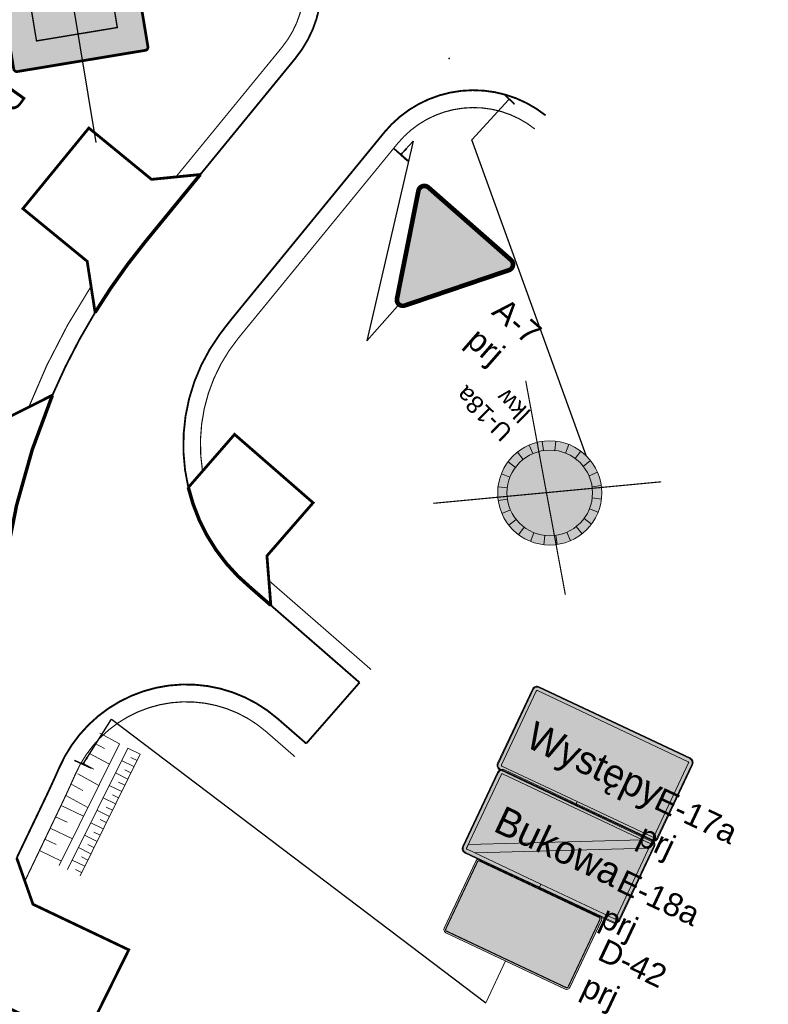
# Model space of a CAD drawing. Header units: metres. Extents: x 7442713 to 7443654, y 5636709 to 5637158.
# Tile 8 of 14: x 7443418 to 7443450, y 5637089 to 5637132. Entities that reach past the tile are written whole.
import ezdxf
from ezdxf.enums import TextEntityAlignment as Align

# ---------------------------------------------------------------- set-up
doc = ezdxf.new("R2010")
doc.units = ezdxf.units.M
doc.linetypes.add('CENTER2', pattern=[1.125, 0.75, -0.125, 0.125, -0.125])
doc.linetypes.add('DASHED2', pattern=[0.375, 0.25, -0.125])
for name, color, linetype in [('gaPionowe', 7, 'Continuous'), ('gaUrzBezpieczenstwa', 7, 'Continuous'), ('K_kraweżnika_najazdowy', 7, 'Continuous'), ('K_krawędź pobocza', 7, 'Continuous'), ('K_pobocze', 32, 'Continuous'), ('K_rama zjazdu', 7, 'Continuous'), ('K_rów', 7, 'Continuous'), ('K_Skarpa', 7, 'Continuous'), ('zzz.gaUbdef', 7, 'Continuous'), ('zzz.gaUbdef-Symbol', 7, 'Continuous'), ('zzz.gaUBDlugosc', 7, 'Continuous'), ('zzz.gaUBDodTekst', 7, 'Continuous'), ('zzz.gaUBDomyslna', 7, 'Continuous'), ('zzz.gaUBID', 7, 'Continuous'), ('zzz.gaUBNazwa', 7, 'Continuous'), ('zzz.gaUBStan', 7, 'Continuous'), ('zzz.gaVSDodTekst', 7, 'Continuous'), ('zzz.gaVSDomyslna', 7, 'Continuous'), ('zzz.gaVSNazwa', 7, 'Continuous'), ('zzz.gaVSStan', 7, 'Continuous'), ('zzz.gaVSWielkość', 7, 'Continuous')]:
    doc.layers.add(name, color=color, linetype=linetype)
doc.styles.add('GA-ATR-TEXT', font='arial.ttf', dxfattribs={"width": 0.9})
doc.styles.add('GA-SIGN-TEXT', font='GA_OZ_PION.ttf')
doc.styles.get("Standard").update_dxf_attribs({"font": 'simplex.shx'})
doc.dimstyles.new('GA-LEADER', dxfattribs={"dimtxt": 1, "dimasz": 1, "dimexe": 1, "dimexo": 1, "dimgap": 1, "dimtad": 1, "dimtxsty": 'Standard', "dimcen": 1, "dimadec": 0, "dimazin": 0, "dimtfac": 1, "dimtmove": 0, "dimatfit": 3, "dimfxl": 1, "dimarcsym": 0})

# ---------------------------------------------------------------- blocks, each defined once
blk = doc.blocks.new('gaVSPos')
blk.add_point((0, 0))
blk = doc.blocks.new('*U1005')
at = {"layer": 'zzz.gaVSDomyslna', "lineweight": 0, "true_color": 0xffffff}
blk.add_hatch(color=7, dxfattribs=at).paths.add_polyline_path([(401.637, 404.323, 0.414214), (401.637, 415.637), (5.65685, 811.616, 0.414214), (-5.65685, 811.616), (-401.637, 415.637, 0.414214), (-401.637, 404.323), (-5.65685, 8.34315, 0.414214), (5.65685, 8.34315)])
blk = doc.blocks.new('*U1006')
at = {"layer": 'zzz.gaVSDomyslna', "lineweight": 0, "true_color": 0xe2e2e2}
blk.add_hatch(color=254, dxfattribs=at).paths.add_polyline_path([(9.09495e-13, 656.053), (-246.073, 409.98), (9.09495e-13, 163.907), (246.073, 409.98)])
blk = doc.blocks.new('*U1007')
at = {"layer": 'zzz.gaVSDomyslna', "color": 18, "lineweight": 0, "true_color": 0x000000, "const_width": 12}
blk.add_lwpolyline([(-405.879, 400.08), (-9.89949, 4.10051, 0.414214), (9.89949, 4.10051), (405.879, 400.08, 0.414214), (405.879, 419.879), (9.89949, 815.859, 0.414214), (-9.89949, 815.859), (-405.879, 419.879, 0.414214), (-405.879, 400.08, 17.1896)], format="xyb", dxfattribs=at)
at = {"layer": 'zzz.gaVSDomyslna', "color": 18, "lineweight": 0, "true_color": 0x000000, "const_width": 6}
blk.add_lwpolyline([(-157.997, 317.661), (2.27374e-13, 159.664), (250.316, 409.98), (3.41061e-13, 660.296), (-250.316, 409.98)], close=True, dxfattribs=at)
blk = doc.blocks.new('*U1009')
at = {"layer": 'zzz.gaVSDomyslna', "color": 18, "lineweight": 13, "true_color": 0x000000, "xscale": 2, "yscale": 2}
blk.add_blockref('*U1007', (0, 0), dxfattribs=at)
at = {"layer": 'zzz.gaVSDomyslna', "color": 7, "lineweight": 13, "true_color": 0xffffff, "xscale": 2, "yscale": 2}
blk.add_blockref('*U1005', (0, 0), dxfattribs=at)
at = {"layer": 'zzz.gaVSDomyslna', "color": 254, "lineweight": 13, "true_color": 0xe2e2e2, "xscale": 2, "yscale": 2}
blk.add_blockref('*U1006', (0, 0), dxfattribs=at)
blk = doc.blocks.new('z.ga4.Cross-2')
at = {"color": 0, "linetype": 'Continuous', "lineweight": -2}
for p, q in [((-0.5, -0.4999999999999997), (0.5, 0.4999999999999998)), ((0.5, -0.5000000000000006), (-0.5, 0.5000000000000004))]:
    blk.add_line(p, q, dxfattribs=at)
blk = doc.blocks.new('*U1004')
at = {"layer": 'zzz.gaVSDomyslna', "color": 10, "lineweight": 30, "xscale": 1830.3111833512, "yscale": 1830.31166480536}
blk.add_blockref('z.ga4.Cross-2', (0, 831.9598476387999), dxfattribs=at)
at = {"layer": 'zzz.gaVSDomyslna', "lineweight": 13}
blk.add_blockref('*U1009', (0, 0), dxfattribs=at)
at = {"layer": 'zzz.gaVSDodTekst', "flags": 1}
blk.add_attdef('Addtext', text='', height=1, dxfattribs=at).set_placement((0, 0), align=Align.MIDDLE_LEFT)
at = {"layer": 'zzz.gaVSDomyslna', "flags": 1}
for tag in ['Width', 'Height', 'Position', 'Route', 'ItemNo', 'ID']:
    blk.add_attdef(tag, text='', height=1, dxfattribs=at).set_placement((0, 0), align=Align.MIDDLE_LEFT)
at = {"layer": 'zzz.gaVSNazwa', "style": 'GA-ATR-TEXT'}
blk.add_attdef('Name', text='', height=200, dxfattribs=at).set_placement((931.9596287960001, 931.9598476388), align=Align.MIDDLE_LEFT)
at = {"layer": 'zzz.gaVSStan', "style": 'GA-ATR-TEXT'}
blk.add_attdef('State', text='', height=200, dxfattribs=at).set_placement((931.9596287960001, 591.9598476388), align=Align.MIDDLE_LEFT)
at = {"layer": 'zzz.gaVSWielkość', "flags": 1}
blk.add_attdef('Size', text='', height=1, dxfattribs=at).set_placement((0, 0), align=Align.MIDDLE_LEFT)
blk = doc.blocks.new('*U1017')
at = {"layer": 'zzz.gaUbdef-Symbol', "color": 7, "linetype": 'Continuous', "lineweight": -2}
blk.add_lwpolyline([(-3.67394e-15, -20, 1), (1.22465e-15, 20, 1), (-8.22926e-15, -20, 0.163294)], format="xyb", dxfattribs=at)
blk.add_lwpolyline([(300, -40), (-300, -40), (-300, -20), (300, -20)], close=True, dxfattribs=at)
blk = doc.blocks.new('*U1016')
at = {"layer": 'zzz.gaUbdef-Symbol', "color": 7, "lineweight": 13}
blk.add_blockref('*U1017', (0, 0), dxfattribs=at)
at = {"layer": 'zzz.gaUbdef', "flags": 1}
for tag in ['AddText', 'State', 'Length', 'Position', 'Name', 'Route', 'ID']:
    blk.add_attdef(tag, text='', height=1, dxfattribs=at).set_placement((0, 0), align=Align.MIDDLE_LEFT)
blk = doc.blocks.new('*U1019')
at = {"layer": 'zzz.gaUbdef', "linetype": 'ByBlock', "lineweight": 0, "true_color": 0x666666}
blk.add_hatch(color=251, dxfattribs=at).paths.add_polyline_path([(370, 450, 1), (-370, 450, 1)])
at = {"layer": 'zzz.gaUbdef', "color": 251, "linetype": 'ByBlock', "lineweight": 0, "true_color": 0x666666}
blk.add_circle((8.26636e-14, 450), 370, dxfattribs=at)
blk = doc.blocks.new('*U1020')
at = {"layer": 'zzz.gaUbdef', "linetype": 'Continuous', "lineweight": 0, "true_color": 0xffffff}
h = blk.add_hatch(color=7, dxfattribs=at)
h.paths.add_polyline_path([(172.208, 865.746, 0.0655435), (58.7368, 896.15), (48.2947, 816.835, -0.0655435), (141.593, 791.835)])
h.paths.add_polyline_path([(273.943, 807.009), (225.242, 743.541, -0.0655435), (293.541, 675.242), (357.009, 723.943, 0.0655435)])
h.paths.add_polyline_path([(415.746, 622.208), (341.835, 591.593, -0.0655435), (366.835, 498.295), (446.15, 508.737, 0.0655435)])
h.paths.add_polyline_path([(446.15, 391.263), (366.835, 401.705, -0.0655435), (341.835, 308.407), (415.746, 277.792, 0.0655435)])
h.paths.add_polyline_path([(357.009, 176.057), (293.541, 224.758, -0.0655435), (225.242, 156.459), (273.943, 92.991, 0.0655435)])
h.paths.add_polyline_path([(141.593, 108.165, -0.0655435), (48.2947, 83.1654), (58.7368, 3.84981, 0.0655435), (172.208, 34.2542)])
h.paths.add_polyline_path([(-48.2947, 83.1654, -0.0655435), (-141.593, 108.165), (-172.208, 34.2542, 0.0655435), (-58.7368, 3.84981)])
h.paths.add_polyline_path([(-293.541, 224.758), (-357.009, 176.057, 0.0655435), (-273.943, 92.991), (-225.242, 156.459, -0.0655435)])
h.paths.add_polyline_path([(-366.835, 401.705), (-446.15, 391.263, 0.0655435), (-415.746, 277.792), (-341.835, 308.407, -0.0655435)])
h.paths.add_polyline_path([(-341.835, 591.593), (-415.746, 622.208, 0.0655435), (-446.15, 508.737), (-366.835, 498.295, -0.0655435)])
h.paths.add_polyline_path([(-273.943, 807.009, 0.0655435), (-357.009, 723.943), (-293.541, 675.242, -0.0655435), (-225.242, 743.541)])
h.paths.add_polyline_path([(-58.7368, 896.15, 0.0655435), (-172.208, 865.746), (-141.593, 791.835, -0.0655435), (-48.2947, 816.835)])
at = {"layer": 'zzz.gaUbdef', "color": 7, "linetype": 'Continuous', "lineweight": 0, "true_color": 0xffffff}
for p, q in [((-141.593, 791.835), (-172.208, 865.746)), ((-58.7368, 896.15), (-48.2947, 816.835)), ((48.2947, 816.835), (58.7368, 896.15)), ((172.208, 865.746), (141.593, 791.835)), ((-273.943, 807.009), (-225.242, 743.541)), ((225.242, 743.541), (273.943, 807.009)), ((-293.541, 675.242), (-357.009, 723.943)), ((293.541, 675.242), (357.009, 723.943)), ((-415.746, 622.208), (-341.835, 591.593)), ((-415.746, 622.208), (-341.835, 591.593)), ((415.746, 622.208), (341.835, 591.593)), ((-366.835, 498.295), (-446.15, 508.737)), ((366.835, 498.295), (446.15, 508.737)), ((-446.15, 391.263), (-366.835, 401.705)), ((446.15, 391.263), (366.835, 401.705)), ((-341.835, 308.407), (-415.746, 277.792)), ((341.835, 308.407), (415.746, 277.792)), ((341.835, 308.407), (415.746, 277.792)), ((-357.009, 176.057), (-293.541, 224.758)), ((357.009, 176.057), (293.541, 224.758)), ((-273.943, 92.991), (-225.242, 156.459)), ((-141.593, 108.165), (-172.208, 34.2542)), ((172.208, 34.2542), (141.593, 108.165)), ((225.242, 156.459), (273.943, 92.991)), ((-58.7368, 3.84981), (-48.2947, 83.1654)), ((48.2947, 83.1654), (58.7368, 3.84981))]:
    blk.add_line(p, q, dxfattribs=at)
blk = doc.blocks.new('*U1021')
at = {"layer": 'zzz.gaUbdef', "linetype": 'Continuous', "lineweight": 0, "true_color": 0x4c4c4c}
h = blk.add_hatch(color=251, dxfattribs=at)
h.paths.add_polyline_path([(58.7368, 896.15, 0.0655435), (-58.7368, 896.15), (-48.2947, 816.835, -0.0655435), (48.2947, 816.835)])
h.paths.add_polyline_path([(273.943, 807.009, 0.0655435), (172.208, 865.746), (141.593, 791.835, -0.0655435), (225.242, 743.541)])
h.paths.add_polyline_path([(357.009, 723.943), (293.541, 675.242, -0.0655435), (341.835, 591.593), (415.746, 622.208, 0.0655435)])
h.paths.add_polyline_path([(446.15, 508.737), (366.835, 498.295, -0.0327366), (370, 450, -0.0327366), (366.835, 401.705), (446.15, 391.263, 0.0327366), (450, 450, 0.0327366)])
h.paths.add_polyline_path([(415.746, 277.792), (341.835, 308.407, -0.0655435), (293.541, 224.758), (357.009, 176.057, 0.0655435)])
h.paths.add_polyline_path([(273.943, 92.991), (225.242, 156.459, -0.0655435), (141.593, 108.165), (172.208, 34.2542, 0.0655435)])
h.paths.add_polyline_path([(48.2947, 83.1654, -0.0655435), (-48.2947, 83.1654), (-58.7368, 3.84981, 0.0655435), (58.7368, 3.84981)])
h.paths.add_polyline_path([(-141.593, 108.165, -0.0655435), (-225.242, 156.459), (-273.943, 92.991, 0.0655435), (-172.208, 34.2542)])
h.paths.add_polyline_path([(-341.835, 308.407), (-415.746, 277.792, 0.0655435), (-357.009, 176.057), (-293.541, 224.758, -0.0655435)])
h.paths.add_polyline_path([(-366.835, 498.295), (-446.15, 508.737, 0.0327366), (-450, 450, 0.0327366), (-446.15, 391.263), (-366.835, 401.705, -0.0327366), (-370, 450, -0.0327366)])
h.paths.add_polyline_path([(-357.009, 723.943, 0.0655435), (-415.746, 622.208), (-341.835, 591.593, -0.0655435), (-293.541, 675.242)])
h.paths.add_polyline_path([(-172.208, 865.746, 0.0655435), (-273.943, 807.009), (-225.242, 743.541, -0.0655435), (-141.593, 791.835)])
at = {"layer": 'zzz.gaUbdef', "color": 251, "linetype": 'Continuous', "lineweight": 0, "true_color": 0x4c4c4c}
for p, q in [((-141.593, 791.835), (-172.208, 865.746)), ((-58.7368, 896.15), (-48.2947, 816.835)), ((48.2947, 816.835), (58.7368, 896.15)), ((172.208, 865.746), (141.593, 791.835)), ((-273.943, 807.009), (-225.242, 743.541)), ((225.242, 743.541), (273.943, 807.009)), ((-293.541, 675.242), (-357.009, 723.943)), ((293.541, 675.242), (357.009, 723.943)), ((-415.746, 622.208), (-341.835, 591.593)), ((-415.746, 622.208), (-341.835, 591.593)), ((415.746, 622.208), (341.835, 591.593)), ((-366.835, 498.295), (-446.15, 508.737)), ((366.835, 498.295), (446.15, 508.737)), ((-446.15, 391.263), (-366.835, 401.705)), ((446.15, 391.263), (366.835, 401.705)), ((-341.835, 308.407), (-415.746, 277.792)), ((341.835, 308.407), (415.746, 277.792)), ((341.835, 308.407), (415.746, 277.792)), ((-357.009, 176.057), (-293.541, 224.758)), ((357.009, 176.057), (293.541, 224.758)), ((-273.943, 92.991), (-225.242, 156.459)), ((-141.593, 108.165), (-172.208, 34.2542)), ((172.208, 34.2542), (141.593, 108.165)), ((225.242, 156.459), (273.943, 92.991)), ((-58.7368, 3.84981), (-48.2947, 83.1654)), ((48.2947, 83.1654), (58.7368, 3.84981))]:
    blk.add_line(p, q, dxfattribs=at)
blk = doc.blocks.new('*U1022')
at = {"layer": 'zzz.gaUbdef', "color": 7, "lineweight": 0}
blk.add_circle((8.26636e-14, 450), 450, dxfattribs=at)
blk = doc.blocks.new('*U1018')
at = {"layer": 'zzz.gaUbdef', "color": 7, "lineweight": 13}
blk.add_blockref('*U1022', (0, 0), dxfattribs=at)
at = {"layer": 'zzz.gaUbdef', "color": 251, "lineweight": 13, "true_color": 0x4c4c4c}
blk.add_blockref('*U1021', (0, 0), dxfattribs=at)
at = {"layer": 'zzz.gaUbdef', "color": 7, "lineweight": 13, "true_color": 0xffffff}
blk.add_blockref('*U1020', (0, 0), dxfattribs=at)
at = {"layer": 'zzz.gaUbdef', "color": 251, "lineweight": 13, "true_color": 0x666666}
blk.add_blockref('*U1019', (0, 0), dxfattribs=at)
at = {"layer": 'zzz.gaUBDlugosc', "flags": 1}
blk.add_attdef('Length', text='', height=1, dxfattribs=at).set_placement((0, 0), align=Align.MIDDLE_LEFT)
at = {"layer": 'zzz.gaUBDodTekst', "flags": 1}
blk.add_attdef('AddText', text='', height=1, dxfattribs=at).set_placement((0, 0), align=Align.MIDDLE_LEFT)
at = {"layer": 'zzz.gaUBDomyslna', "flags": 1}
for tag in ['Position', 'Route']:
    blk.add_attdef(tag, text='', height=1, dxfattribs=at).set_placement((0, 0), align=Align.MIDDLE_LEFT)
at = {"layer": 'zzz.gaUBID', "flags": 1}
blk.add_attdef('ID', text='', height=1, dxfattribs=at).set_placement((0, 0), align=Align.MIDDLE_LEFT)
at = {"layer": 'zzz.gaUBNazwa', "style": 'GA-ATR-TEXT'}
blk.add_attdef('Name', text='', height=150, dxfattribs=at).set_placement((600, 355), align=Align.MIDDLE_LEFT)
at = {"layer": 'zzz.gaUBStan', "style": 'GA-ATR-TEXT'}
blk.add_attdef('State', text='', height=150, dxfattribs=at).set_placement((600, 130), align=Align.MIDDLE_LEFT)
blk = doc.blocks.new('gaVSTVcolumn0')
at = {"color": 0, "linetype": 'ByBlock', "lineweight": -2}
for p, q in [((-400, -30), (400, -30)), ((-400, -60), (-400, -30)), ((400, -60), (-400, -60)), ((400, -30), (400, -60))]:
    blk.add_line(p, q, dxfattribs=at)
blk.add_circle((0, 0), 30, dxfattribs=at)
blk = doc.blocks.new('gaVScolumn0')
at = {"color": 0, "linetype": 'ByBlock', "lineweight": -2}
blk.add_line((0, 0), (0, 400), dxfattribs=at)
at = {"color": 7, "style": 'GA-ATR-TEXT', "width": 0.9}
blk.add_attdef('X2', text='', height=150, dxfattribs=at).set_placement((-49.99999999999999, 0), align=Align.BOTTOM_RIGHT)
blk = doc.blocks.new('*U1163')
at = {"layer": 'zzz.gaVSDomyslna', "color": 10, "linetype": 'Continuous', "lineweight": 0, "const_width": 30}
blk.add_lwpolyline([(356.469, 710.423), (-356.469, 710.423, 0.563712), (-391.037, 653.297), (-33.775, 34.5, 0.563661), (32.9409, 33.1218), (390.215, 651.94, 0.577186), (356.469, 710.423)], format="xyb", close=True, dxfattribs=at)
blk = doc.blocks.new('*U1164')
at = {"layer": 'zzz.gaVSDomyslna', "linetype": 'Continuous', "lineweight": 0}
h = blk.add_hatch(color=50, dxfattribs=at)
h.dxf.hatch_style = 1
h.paths.add_polyline_path([(1.84741e-13, 695.423), (-356.469, 695.423, 0.262443), (-377.021, 683.837, 0.259425), (-377.874, 660.497), (-19.9889, 40.6218, 0.279187), (-0.646341, 29.9873, 0.229204), (20.2988, 41.2251), (378.047, 660.797, 0.284586), (377.352, 683.315, 0.237857), (356.126, 695.423)])
at = {"layer": 'zzz.gaVSDomyslna', "color": 50, "linetype": 'Continuous', "lineweight": 0}
blk.add_point((-3.61854e-11, 0), dxfattribs=at)
blk = doc.blocks.new('*U1166')
at = {"layer": 'zzz.gaVSDomyslna', "color": 10, "lineweight": 13, "xscale": 1.333333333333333, "yscale": 1.333333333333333}
blk.add_blockref('*U1163', (0, 0), dxfattribs=at)
at = {"layer": 'zzz.gaVSDomyslna', "color": 50, "lineweight": 13, "xscale": 1.333333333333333, "yscale": 1.333333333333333}
blk.add_blockref('*U1164', (0, 0), dxfattribs=at)
blk = doc.blocks.new('*U1162')
at = {"layer": 'zzz.gaVSDomyslna', "lineweight": 13}
blk.add_blockref('*U1166', (0, 0), dxfattribs=at)
at = {"layer": 'zzz.gaVSDodTekst', "flags": 1}
blk.add_attdef('Addtext', text='', height=1, dxfattribs=at).set_placement((0, 0), align=Align.MIDDLE_LEFT)
at = {"layer": 'zzz.gaVSDomyslna', "flags": 1}
for tag in ['Width', 'Height', 'Position', 'Route', 'ItemNo', 'ID']:
    blk.add_attdef(tag, text='', height=1, dxfattribs=at).set_placement((0, 0), align=Align.MIDDLE_LEFT)
at = {"layer": 'zzz.gaVSNazwa', "style": 'GA-ATR-TEXT'}
blk.add_attdef('Name', text='', height=200, dxfattribs=at).set_placement((647.2870014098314, 583.6153333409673), align=Align.MIDDLE_LEFT)
at = {"layer": 'zzz.gaVSStan', "style": 'GA-ATR-TEXT'}
blk.add_attdef('State', text='', height=200, dxfattribs=at).set_placement((647.2870014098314, 243.6153333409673), align=Align.MIDDLE_LEFT)
at = {"layer": 'zzz.gaVSWielkość', "flags": 1}
blk.add_attdef('Size', text='', height=1, dxfattribs=at).set_placement((0, 0), align=Align.MIDDLE_LEFT)
blk = doc.blocks.new('*U1246')
at = {"layer": 'zzz.gaVSDomyslna', "linetype": 'Continuous', "lineweight": 0, "true_color": 0xffffff}
blk.add_hatch(color=7, dxfattribs=at).paths.add_polyline_path([(600, 670, 0.414214), (570, 700), (-570, 700, 0.414214), (-600, 670), (-600, 30, 0.414214), (-570, 0), (570, 0, 0.414214), (600, 30)])
at = {"layer": 'zzz.gaVSDomyslna', "color": 7, "linetype": 'Continuous', "lineweight": 0, "true_color": 0xffffff}
blk.add_lwpolyline([(600, 670, 0.414214), (570, 700), (-570, 700, 0.414214), (-600, 670), (-600, 30, 0.414214), (-570, 0), (570, 0, 0.414214), (600, 30), (600, 670, 0.414214)], format="xyb", close=True, dxfattribs=at)
blk = doc.blocks.new('*U1247')
at = {"layer": 'zzz.gaVSDomyslna', "color": 18, "linetype": 'Continuous', "lineweight": 0, "true_color": 0x000000, "const_width": 10}
blk.add_lwpolyline([(585, 30, -0.414214), (570, 15), (-570, 15, -0.414214), (-585, 30), (-585, 670, -0.414214), (-570, 685), (570, 685, -0.414214), (585, 670)], format="xyb", close=True, dxfattribs=at)
blk = doc.blocks.new('*U1248')
at = {"layer": 'zzz.gaVSDomyslna', "lineweight": 0, "true_color": 0x000000}
blk.add_hatch(color=18, dxfattribs=at).paths.add_polyline_path([(168, 128), (120, 176), (40, 176), (40, 192), (-40, 192), (-40, 176), (-120, 176), (-168, 128), (-168, 112), (-200, 112), (-200, 144), (-264, 400), (-328, 144), (-328, 112), (-360, 112), (-360, 160), (-440, 192), (-520, 160), (-520, -9.09495e-12), (520, -9.09495e-12), (520, 272), (456, 288), (392, 272), (392, 112), (360, 112), (360, 160), (280, 208), (200, 160), (200, 112), (168, 112)])
blk = doc.blocks.new('*U1250')
at = {"layer": 'zzz.gaVSDomyslna', "color": 7, "lineweight": 13, "true_color": 0xffffff}
blk.add_blockref('*U1246', (0, 0), dxfattribs=at)
at = {"layer": 'zzz.gaVSDomyslna', "color": 18, "lineweight": 13, "true_color": 0x000000}
for name, p in [('*U1247', (0, 0)), ('*U1248', (0, 80))]:
    blk.add_blockref(name, p, dxfattribs=at)
blk = doc.blocks.new('*U1245')
at = {"layer": 'zzz.gaVSDomyslna', "lineweight": 13}
blk.add_blockref('*U1250', (0, 0), dxfattribs=at)
at = {"layer": 'zzz.gaVSDodTekst', "flags": 1}
blk.add_attdef('Addtext', text='', height=1, dxfattribs=at).set_placement((0, 0), align=Align.MIDDLE_LEFT)
at = {"layer": 'zzz.gaVSDomyslna', "flags": 1}
for tag in ['Width', 'Height', 'Position', 'Route', 'ItemNo', 'ID']:
    blk.add_attdef(tag, text='', height=1, dxfattribs=at).set_placement((0, 0), align=Align.MIDDLE_LEFT)
at = {"layer": 'zzz.gaVSNazwa', "style": 'GA-ATR-TEXT'}
blk.add_attdef('Name', text='', height=200, dxfattribs=at).set_placement((700.0000000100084, 450.0000000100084), align=Align.MIDDLE_LEFT)
at = {"layer": 'zzz.gaVSStan', "style": 'GA-ATR-TEXT'}
blk.add_attdef('State', text='', height=200, dxfattribs=at).set_placement((700.0000000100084, 110.0000000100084), align=Align.MIDDLE_LEFT)
at = {"layer": 'zzz.gaVSWielkość', "flags": 1}
blk.add_attdef('Size', text='', height=1, dxfattribs=at).set_placement((0, 0), align=Align.MIDDLE_LEFT)
blk = doc.blocks.new('*U1203')
at = {"layer": 'zzz.gaVSDomyslna'}
h = blk.add_hatch(color=96, dxfattribs=at)
edge = h.paths.add_edge_path()
edge.add_line((0, 0), (-470, 0))
edge.add_arc((-470.0000224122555, 29.9999775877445), 29.99997758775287, 179.999957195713, 270.0000428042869, ccw=False)
edge.add_line((-500, 30), (-500, 500))
edge.add_arc((-470.0000224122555, 500.0000224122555), 29.99997758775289, 89.99995719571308, 180.0000428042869, ccw=False)
edge.add_line((-470, 530), (470, 530))
edge.add_arc((470.0000224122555, 500.0000224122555), 29.99997758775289, -4.2804286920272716e-05, 90.00004280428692, ccw=False)
edge.add_line((500, 500), (500, 30))
edge.add_arc((470.0000224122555, 29.9999775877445), 29.99997758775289, -90.00004280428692, 4.2804286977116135e-05, ccw=False)
edge.add_line((470, 0), (0, 0))
at = {"layer": 'zzz.gaVSDomyslna', "true_color": 0xffffff}
h = blk.add_hatch(color=7, dxfattribs=at)
edge = h.paths.add_edge_path()
edge.add_line((0, 5), (0, 25))
edge.add_line((0, 25), (470, 25))
edge.add_arc((470.0000037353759, 29.99999626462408), 4.999996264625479, 269.9999571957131, 360.000042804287)
edge.add_line((475, 30), (475, 500))
edge.add_arc((470.0000037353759, 500.0000037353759), 4.999996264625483, 359.9999571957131, 450.0000428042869)
edge.add_line((470, 505), (-470, 505))
edge.add_arc((-470.0000037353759, 500.0000037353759), 4.999996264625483, 89.9999571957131, 180.0000428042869)
edge.add_line((-475, 500), (-475, 30))
edge.add_arc((-470.0000037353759, 29.99999626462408), 4.999996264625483, 179.9999571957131, 270.0000428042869)
edge.add_line((-470, 25), (0, 25))
edge.add_line((0, 25), (0, 5))
edge.add_line((0, 5), (-470, 5))
edge.add_arc((-470.0000186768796, 29.99998132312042), 24.99998132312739, 179.999957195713, 270.0000428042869, ccw=False)
edge.add_line((-495, 30), (-495, 500))
edge.add_arc((-470.0000186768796, 500.0000186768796), 24.99998132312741, 89.99995719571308, 180.0000428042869, ccw=False)
edge.add_line((-470, 525), (470, 525))
edge.add_arc((470.0000186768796, 500.0000186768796), 24.99998132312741, -4.2804286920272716e-05, 90.00004280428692, ccw=False)
edge.add_line((495, 500), (495, 30))
edge.add_arc((470.0000186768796, 29.99998132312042), 24.99998132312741, -90.00004280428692, 4.2804286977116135e-05, ccw=False)
edge.add_line((470, 5), (0, 5))
at = {"layer": 'zzz.gaVSDomyslna', "color": 96, "lineweight": 0}
blk.add_lwpolyline([(0, 0), (-470, 0, -0.414214), (-500, 30), (-500, 500, -0.414214), (-470, 530), (470, 530, -0.414214), (500, 500), (500, 30, -0.414214), (470, 0), (0, 0)], format="xyb", close=True, dxfattribs=at)
at = {"layer": 'zzz.gaVSDomyslna', "color": 7, "lineweight": 0, "true_color": 0xffffff}
blk.add_lwpolyline([(0, 5), (0, 25), (470, 25, 0.414214), (475, 30), (475, 500, 0.414214), (470, 505), (-470, 505, 0.414214), (-475, 500), (-475, 30, 0.414214), (-470, 25), (0, 25), (0, 5), (-470, 5, -0.414214), (-495, 30), (-495, 500, -0.414214), (-470, 525), (470, 525, -0.414214), (495, 500), (495, 30, -0.414214), (470, 5), (0, 5)], format="xyb", close=True, dxfattribs=at)
blk = doc.blocks.new('*U1202')
at = {"layer": 'zzz.gaVSDomyslna', "color": 7, "lineweight": 13, "true_color": 0xffffff, "style": 'GA-SIGN-TEXT'}
blk.add_text('Bukowa', height=162, dxfattribs=at).set_placement((0, 184), align=Align.CENTER)
blk = doc.blocks.new('*U1204')
at = {"layer": 'zzz.gaVSDomyslna'}
h = blk.add_hatch(color=10, dxfattribs=at)
edge = h.paths.add_edge_path()
edge.add_arc((470.0000037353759, 500.0000037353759), 4.999996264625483, -4.2804286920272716e-05, 90.00004280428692, ccw=False)
edge.add_line((475, 500), (475, 476.9900591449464))
edge.add_line((475, 476.9900591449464), (-419.563658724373, 25))
edge.add_line((-419.5636587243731, 25), (-470, 25))
edge.add_arc((-470.0000037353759, 29.99999626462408), 4.999996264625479, 179.999957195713, 270.0000428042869, ccw=False)
edge.add_line((-475, 30), (-475, 53.0099408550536))
edge.add_line((-475, 53.0099408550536), (419.563658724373, 505))
edge.add_line((419.5636587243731, 505), (470, 505))
at = {"layer": 'zzz.gaVSDomyslna', "color": 10, "lineweight": 0}
blk.add_lwpolyline([(470, 505, -0.414214), (475, 500), (475, 476.9900591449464), (-419.5636587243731, 25), (-470, 25, -0.414214), (-475, 30), (-475, 53.0099408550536), (419.5636587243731, 505)], format="xyb", close=True, dxfattribs=at)
blk = doc.blocks.new('E-18a-2147483647241')
at = {"layer": 'zzz.gaVSDomyslna', "lineweight": 13, "xscale": 1.5, "yscale": 1.5, "zscale": 1.5}
for name in ['*U1203', '*U1204', '*U1202']:
    blk.add_blockref(name, (0, 0), dxfattribs=at)
at = {"layer": 'zzz.gaVSDodTekst', "flags": 1}
blk.add_attdef('Addtext', text='', height=1.5, dxfattribs=at).set_placement((0, 0), align=Align.MIDDLE_LEFT)
at = {"layer": 'zzz.gaVSDomyslna', "flags": 1}
for tag in ['Width', 'Height', 'Position', 'Route', 'ItemNo', 'ID']:
    blk.add_attdef(tag, text='', height=1.5, dxfattribs=at).set_placement((0, 0), align=Align.MIDDLE_LEFT)
at = {"layer": 'zzz.gaVSNazwa', "style": 'GA-ATR-TEXT'}
blk.add_attdef('Name', text='', height=200, dxfattribs=at).set_placement((600.0000000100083, 365.0000000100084), align=Align.MIDDLE_LEFT)
at = {"layer": 'zzz.gaVSStan', "style": 'GA-ATR-TEXT'}
blk.add_attdef('State', text='', height=200, dxfattribs=at).set_placement((600.0000000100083, 25.00000001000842), align=Align.MIDDLE_LEFT)
at = {"layer": 'zzz.gaVSWielkość', "flags": 1}
blk.add_attdef('Size', text='', height=1.5, dxfattribs=at).set_placement((0, 0), align=Align.MIDDLE_LEFT)
blk = doc.blocks.new('*U1207')
at = {"layer": 'zzz.gaVSDomyslna'}
h = blk.add_hatch(color=96, dxfattribs=at)
edge = h.paths.add_edge_path()
edge.add_line((0, 0), (-480.4, 0))
edge.add_arc((-480.4000224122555, 29.9999775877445), 29.99997758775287, 179.999957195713, 270.0000428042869, ccw=False)
edge.add_line((-510.4, 30), (-510.4, 500))
edge.add_arc((-480.4000224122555, 500.0000224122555), 29.99997758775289, 89.99995719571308, 180.0000428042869, ccw=False)
edge.add_line((-480.4, 530), (480.4, 530))
edge.add_arc((480.4000224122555, 500.0000224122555), 29.99997758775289, -4.2804286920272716e-05, 90.00004280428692, ccw=False)
edge.add_line((510.4, 500), (510.4, 30))
edge.add_arc((480.4000224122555, 29.9999775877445), 29.99997758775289, -90.00004280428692, 4.2804286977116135e-05, ccw=False)
edge.add_line((480.4, 0), (0, 0))
at = {"layer": 'zzz.gaVSDomyslna', "true_color": 0xffffff}
h = blk.add_hatch(color=7, dxfattribs=at)
edge = h.paths.add_edge_path()
edge.add_line((0, 5), (0, 25))
edge.add_line((0, 25), (480.4, 25))
edge.add_arc((480.4000037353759, 29.99999626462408), 4.999996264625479, 269.9999571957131, 360.000042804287)
edge.add_line((485.4, 30), (485.4, 500))
edge.add_arc((480.4000037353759, 500.0000037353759), 4.999996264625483, 359.9999571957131, 450.0000428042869)
edge.add_line((480.4, 505), (-480.4, 505))
edge.add_arc((-480.4000037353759, 500.0000037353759), 4.999996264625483, 89.9999571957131, 180.0000428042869)
edge.add_line((-485.4, 500), (-485.4, 30))
edge.add_arc((-480.4000037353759, 29.99999626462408), 4.999996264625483, 179.9999571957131, 270.0000428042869)
edge.add_line((-480.4, 25), (0, 25))
edge.add_line((0, 25), (0, 5))
edge.add_line((0, 5), (-480.4, 5))
edge.add_arc((-480.4000186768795, 29.99998132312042), 24.99998132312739, 179.999957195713, 270.0000428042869, ccw=False)
edge.add_line((-505.4, 30), (-505.4, 500))
edge.add_arc((-480.4000186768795, 500.0000186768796), 24.99998132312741, 89.99995719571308, 180.0000428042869, ccw=False)
edge.add_line((-480.4, 525), (480.4, 525))
edge.add_arc((480.4000186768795, 500.0000186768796), 24.99998132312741, -4.2804286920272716e-05, 90.00004280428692, ccw=False)
edge.add_line((505.4, 500), (505.4, 30))
edge.add_arc((480.4000186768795, 29.99998132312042), 24.99998132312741, -90.00004280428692, 4.2804286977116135e-05, ccw=False)
edge.add_line((480.4, 5), (0, 5))
at = {"layer": 'zzz.gaVSDomyslna', "color": 96, "lineweight": 0}
blk.add_lwpolyline([(0, 0), (-480.4, 0, -0.414214), (-510.4, 30), (-510.4, 500, -0.414214), (-480.4, 530), (480.4, 530, -0.414214), (510.4, 500), (510.4, 30, -0.414214), (480.4, 0), (0, 0)], format="xyb", close=True, dxfattribs=at)
at = {"layer": 'zzz.gaVSDomyslna', "color": 7, "lineweight": 0, "true_color": 0xffffff}
blk.add_lwpolyline([(0, 5), (0, 25), (480.4, 25, 0.414214), (485.4, 30), (485.4, 500, 0.414214), (480.4, 505), (-480.4, 505, 0.414214), (-485.4, 500), (-485.4, 30, 0.414214), (-480.4, 25), (0, 25), (0, 5), (-480.4, 5, -0.414214), (-505.4, 30), (-505.4, 500, -0.414214), (-480.4, 525), (480.4, 525, -0.414214), (505.4, 500), (505.4, 30, -0.414214), (480.4, 5), (0, 5)], format="xyb", close=True, dxfattribs=at)
blk = doc.blocks.new('*U1206')
at = {"layer": 'zzz.gaVSDomyslna', "color": 7, "lineweight": 13, "true_color": 0xffffff, "style": 'GA-SIGN-TEXT'}
blk.add_text('Występy', height=162, dxfattribs=at).set_placement((0, 184), align=Align.CENTER)
blk = doc.blocks.new('E-17a-214748364736')
at = {"layer": 'zzz.gaVSDomyslna', "lineweight": 13, "xscale": 1.5, "yscale": 1.5, "zscale": 1.5}
for name in ['*U1207', '*U1206']:
    blk.add_blockref(name, (0, 0), dxfattribs=at)
at = {"layer": 'zzz.gaVSDodTekst', "flags": 1}
blk.add_attdef('Addtext', text='', height=1.5, dxfattribs=at).set_placement((0, 0), align=Align.MIDDLE_LEFT)
at = {"layer": 'zzz.gaVSDomyslna', "flags": 1}
for tag in ['Width', 'Height', 'Position', 'Route', 'ItemNo', 'ID']:
    blk.add_attdef(tag, text='', height=1.5, dxfattribs=at).set_placement((0, 0), align=Align.MIDDLE_LEFT)
at = {"layer": 'zzz.gaVSNazwa', "style": 'GA-ATR-TEXT'}
blk.add_attdef('Name', text='', height=200, dxfattribs=at).set_placement((610.4000000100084, 365.0000000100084), align=Align.MIDDLE_LEFT)
at = {"layer": 'zzz.gaVSStan', "style": 'GA-ATR-TEXT'}
blk.add_attdef('State', text='', height=200, dxfattribs=at).set_placement((610.4000000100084, 25.00000001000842), align=Align.MIDDLE_LEFT)
at = {"layer": 'zzz.gaVSWielkość', "flags": 1}
blk.add_attdef('Size', text='', height=1.5, dxfattribs=at).set_placement((0, 0), align=Align.MIDDLE_LEFT)

msp = doc.modelspace()

# ---------------------------------------------------------------- linework, layer by layer
at = {"layer": 'gaUrzBezpieczenstwa'}
msp.add_lwpolyline([(7443442.523199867, 5637112.68727232), (7443437.586429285, 5637126.323418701), (7443439.185746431, 5637128.062716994)], dxfattribs=at)
at = {"layer": 'K_kraweżnika_najazdowy', "color": 0, "linetype": 'DASHED2', "ltscale": 4, "const_width": 0.15}
for points in [[(7443425.850386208, 5637124.828298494), (7443423.474590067, 5637121.926902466, 0.03412872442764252), (7443421.302254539, 5637118.87045051, 3.036837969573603)], [(7443419.456046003, 5637115.292845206, 0.05988530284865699), (7443417.421788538, 5637108.087189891, 2.665412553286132)], [(7443425.331473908, 5637111.310320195, 0.1630710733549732), (7443428.024355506, 5637106.981785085), (7443428.898636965, 5637106.220907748)]]:
    msp.add_lwpolyline(points, format="xyb", dxfattribs=at)
at = {"layer": 'K_krawędź pobocza', "color": 76, "linetype": 'CENTER2', "ltscale": 3, "const_width": 0.08, "flags": 128}
for points in [[(7443429.309045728, 5637136.843722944), (7443429.309045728, 5637136.843722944, -0.4104889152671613), (7443429.960843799, 5637129.848116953), (7443425.850386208, 5637124.828298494)], [(7443425.331473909, 5637111.310320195, -0.2215753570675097), (7443426.695767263, 5637117.929783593, -0.011691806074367), (7443427.343117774, 5637118.759175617), (7443433.794145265, 5637126.63737071, -0.4100909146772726), (7443440.775555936, 5637127.382437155), (7443440.775555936, 5637127.382437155)], [(7443421.302254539, 5637118.87045051, 0.03664810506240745), (7443419.456046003, 5637115.292845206)], [(7443417.912524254, 5637095.30767686), (7443419.154111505, 5637097.900485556, 0.008467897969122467), (7443419.753721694, 5637099.209093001, -0.5061528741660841), (7443429.18885616, 5637101.328486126), (7443430.428540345, 5637100.249602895)]]:
    msp.add_lwpolyline(points, format="xyb", dxfattribs=at)
at = {"layer": 'K_krawędź pobocza', "color": 1, "lineweight": 13, "const_width": 0.05, "elevation": 0.05, "flags": 128}
for points in [[(7443439.915638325, 5637115.920484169), (7443441.62959142, 5637106.67909837)], [(7443435.917420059, 5637110.625070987), (7443445.771935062, 5637111.554734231)]]:
    msp.add_lwpolyline(points, dxfattribs=at)
at = {"layer": 'K_krawędź pobocza', "color": 76, "linetype": 'CENTER2', "ltscale": 3, "const_width": 0.08, "flags": 128}
for points in [[(7443432.732997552, 5637102.88390677), (7443428.898636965, 5637106.220907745)], [(7443430.428540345, 5637100.249602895), (7443432.732997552, 5637102.88390677)]]:
    msp.add_lwpolyline(points, dxfattribs=at)
at = {"layer": 'K_pobocze', "linetype": 'ByBlock', "ltscale": 4, "const_width": 0.05}
for points in [[(7443428.826536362, 5637136.269541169, -0.4104889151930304), (7443429.380564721, 5637130.323276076), (7443424.794948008, 5637124.72317854)], [(7443425.946091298, 5637112.012457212, -0.2147155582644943), (7443427.494251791, 5637117.759931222), (7443434.374424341, 5637126.162211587, -0.4100909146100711), (7443440.308623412, 5637126.795518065)], [(7443421.127737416, 5637119.995715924, 0.05205000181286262), (7443418.437790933, 5637114.783104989, 0.05205000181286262)], [(7443418.437790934, 5637114.78310499, -0.05205000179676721), (7443421.127737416, 5637119.995715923, -0.05205000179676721)], [(7443418.265047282, 5637094.307313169), (7443419.830554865, 5637097.576565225, 0.008467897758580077), (7443420.440746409, 5637098.908265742, -0.5061528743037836), (7443428.696489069, 5637100.762734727), (7443429.936173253, 5637099.683851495)]]:
    msp.add_lwpolyline(points, format="xyb", dxfattribs=at)
for points in [[(7443424.79494801, 5637124.723178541), (7443429.380564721, 5637130.323276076)], [(7443433.225364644, 5637103.449658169), (7443428.814201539, 5637107.288643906)]]:
    msp.add_lwpolyline(points, dxfattribs=at)
at = {"layer": 'K_rama zjazdu', "const_width": 0.12, "flags": 128}
for points in [[(7443421.302254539, 5637118.87045051), (7443420.95989072, 5637121.077971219), (7443418.180586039, 5637123.35379337), (7443421.031540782, 5637126.835467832), (7443423.739509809, 5637124.618058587), (7443425.85038621, 5637124.828298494)], [(7443417.421788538, 5637108.087189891), (7443416.272530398, 5637109.951928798), (7443410.395731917, 5637111.557371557), (7443411.581602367, 5637115.898305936), (7443417.458455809, 5637114.292848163), (7443419.456046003, 5637115.292845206)], [(7443428.898636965, 5637106.220907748), (7443428.729766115, 5637108.356380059), (7443430.725276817, 5637110.649309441), (7443427.330768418, 5637113.603511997), (7443425.335257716, 5637111.310582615), (7443425.331473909, 5637111.310320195)], [(7443414.67332094, 5637088.543243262), (7443416.674048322, 5637089.248289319), (7443420.76113184, 5637087.306813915), (7443422.757195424, 5637091.338942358), (7443418.617570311, 5637093.306949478), (7443417.912524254, 5637095.30767686)]]:
    msp.add_lwpolyline(points, dxfattribs=at)
at = {"layer": 'K_rów', "lineweight": 9, "flags": 128}
for points in [[(7443419.75545074, 5637094.985452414), (7443422.353121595, 5637100.232851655)], [(7443420.113930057, 5637094.807990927), (7443422.711600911, 5637100.055390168)], [(7443420.651649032, 5637094.541798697), (7443423.249319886, 5637099.789197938)]]:
    msp.add_lwpolyline(points, dxfattribs=at)
at = {"layer": 'K_Skarpa', "lineweight": 9}
for p, q in [((7443421.504229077, 5637100.694022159), (7443422.353121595, 5637100.232851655)), ((7443421.273643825, 5637100.2695759), (7443421.709111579, 5637100.033003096)), ((7443423.249319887, 5637099.789197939), (7443422.711600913, 5637100.05539017)), ((7443421.037071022, 5637099.834108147), (7443421.918641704, 5637099.355184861)), ((7443422.983127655, 5637099.251478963), (7443422.445408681, 5637099.517671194)), ((7443423.116223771, 5637099.520338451), (7443422.847364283, 5637099.653434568)), ((7443420.797609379, 5637099.393322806), (7443421.253859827, 5637099.145459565)), ((7443422.850031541, 5637098.982619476), (7443422.581172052, 5637099.115715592)), ((7443420.549746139, 5637098.937072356), (7443421.465405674, 5637098.439629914)), ((7443422.716935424, 5637098.713759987), (7443422.179216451, 5637098.979952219)), ((7443420.301024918, 5637098.479242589), (7443420.778955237, 5637098.219601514)), ((7443422.450743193, 5637098.176041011), (7443421.913024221, 5637098.442233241)), ((7443422.583839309, 5637098.4449005), (7443422.314979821, 5637098.577996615)), ((7443420.041383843, 5637098.00131227), (7443420.992603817, 5637097.484551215)), ((7443422.184550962, 5637097.638322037), (7443421.646831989, 5637097.904514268)), ((7443422.317647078, 5637097.907181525), (7443422.04878759, 5637098.04027764)), ((7443419.830554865, 5637097.576565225), (7443420.806744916, 5637097.109108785)), ((7443421.918358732, 5637097.100603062), (7443421.380639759, 5637097.366795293)), ((7443422.051454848, 5637097.36946255), (7443421.782595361, 5637097.502558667)), ((7443419.596826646, 5637097.088470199), (7443420.088839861, 5637096.852865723)), ((7443421.785262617, 5637096.831743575), (7443421.516403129, 5637096.964839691)), ((7443419.361222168, 5637096.596456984), (7443420.324591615, 5637096.135139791)), ((7443421.652166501, 5637096.562884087), (7443421.114447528, 5637096.829076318)), ((7443419.130563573, 5637096.114772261), (7443419.614710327, 5637095.882934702)), ((7443421.38597427, 5637096.025165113), (7443420.848255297, 5637096.291357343)), ((7443421.519070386, 5637096.2940246), (7443421.250210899, 5637096.427120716)), ((7443418.898726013, 5637095.630625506), (7443419.849461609, 5637095.175358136)), ((7443421.119782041, 5637095.487446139), (7443420.582063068, 5637095.753638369)), ((7443421.252878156, 5637095.756305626), (7443420.984018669, 5637095.889401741)), ((7443420.85358981, 5637094.949727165), (7443420.315870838, 5637095.215919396)), ((7443420.986685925, 5637095.218586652), (7443420.717826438, 5637095.351682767)), ((7443420.720493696, 5637094.680867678), (7443420.451634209, 5637094.813963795))]:
    msp.add_line(p, q, dxfattribs=at)

# ---------------------------------------------------------------- block references
at = {"layer": 'gaPionowe', "lineweight": 13, "xscale": 0.005, "yscale": 0.005}
for name, p, rotation, values in [('*U1004', (7443416.892877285, 5637135.020298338), 234.40312860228, {'Name': 'D-1', 'State': 'lkw'}), ('*U1162', (7443434.369239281, 5637119.144955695), 318.7453676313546, {'Name': 'A-7', 'State': 'prj'}), ('E-17a-214748364736', (7443442.06533667, 5637097.571411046), 334.7553142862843, {'Name': 'E-17a', 'State': 'prj'}), ('E-18a-2147483647241', (7443440.489856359, 5637094.011659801), 334.7553142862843, {'Name': 'E-18a', 'State': 'prj'}), ('*U1245', (7443439.045066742, 5637090.860179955), 334.7551038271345, {'Name': 'D-42', 'State': 'prj'})]:
    msp.add_blockref(name, p, dxfattribs=dict(at, rotation=rotation)).add_auto_attribs(values)
at = {"layer": 'gaPionowe', "lineweight": 13}
for p, rotation in [((7443436.60301036, 5637129.844126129), 234.4033390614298), ((7443434.548597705, 5637125.714417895), 318.7455780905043), ((7443420.797609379, 5637099.393322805), 334.7553142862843)]:
    msp.add_blockref('gaVSPos', p, dxfattribs=dict(at, rotation=rotation))
for name, p, xscale, yscale, rotation in [('gaVSTVcolumn0', (7443434.548597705, 5637125.714417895), 0.001, 0.001, 318.7455780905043), ('gaVScolumn0', (7443433.050431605, 5637117.641377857), 0.005, 0.005, 318.7455780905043), ('gaVSTVcolumn0', (7443420.797609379, 5637099.393322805), 0.001, 0.001, 334.7553142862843), ('gaVScolumn0', (7443438.192097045, 5637089.051190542), 0.005, 0.005, 334.7553142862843)]:
    msp.add_blockref(name, p, dxfattribs=dict(at, xscale=xscale, yscale=yscale, rotation=rotation))
at = {"layer": 'gaUrzBezpieczenstwa', "lineweight": 13, "xscale": 0.001, "yscale": 0.001, "rotation": 135.8239650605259}
msp.add_blockref('*U1016', (7443439.185746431, 5637128.062716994), dxfattribs=at)
at = {"layer": 'gaUrzBezpieczenstwa', "lineweight": 13, "xscale": 0.005, "yscale": 0.005, "rotation": 135.8239650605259}
msp.add_blockref('*U1018', (7443442.523199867, 5637112.68727232), dxfattribs=at).add_auto_attribs({'Name': 'U-18a', 'State': 'lkw'})

# ---------------------------------------------------------------- leaders
at = {"layer": 'gaPionowe', "lineweight": 13}
for points in [[(7443422.181828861, 5637142.49683949), (7443424.004867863, 5637140.830033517), (7443407.65693319, 5637129.868758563)], [(7443434.548597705, 5637125.714417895), (7443435.047085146, 5637126.265019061), (7443433.050431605, 5637117.641377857)], [(7443420.797609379, 5637099.393322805), (7443422.017211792, 5637101.306920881), (7443438.192097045, 5637089.051190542)]]:
    msp.add_leader(points, dimstyle='GA-LEADER', override={"dimasz": 0.3}, dxfattribs=at)

doc.saveas('drawing.dxf')
